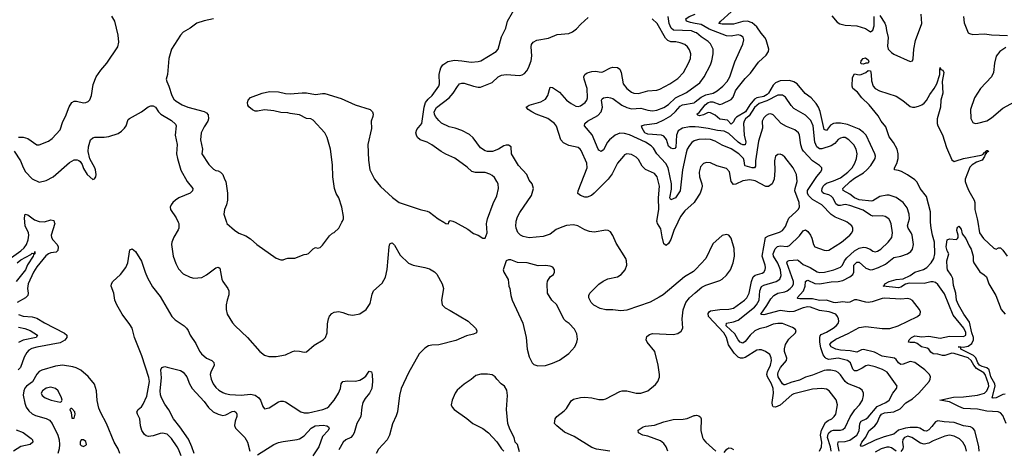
# Model space of a CAD drawing. Header units: inches. Extents: x 1934316 to 2140091, y 524953 to 667329.
# Tile 251 of 256: x 2034181 to 2042661, y 628048 to 631743. Entities that reach past the tile are written whole.
import ezdxf

# ---------------------------------------------------------------- set-up
doc = ezdxf.new("R2010")
doc.units = ezdxf.units.IN
doc.header["$MEASUREMENT"] = 0
for name, color, linetype in [('C0632', 7, 'Continuous'), ('C0633', 7, 'Continuous'), ('C0642', 7, 'Continuous'), ('C0643', 7, 'Continuous')]:
    doc.layers.add(name, color=color, linetype=linetype)

msp = doc.modelspace()

# ---------------------------------------------------------------- linework, layer by layer
at = {"layer": 'C0632', "color": 5}
for points, elevation in [([(2034090, 629682.3), (2034190, 629753.3), (2034219.8, 629780.2), (2034238.5, 629810), (2034254.2, 629850), (2034260.8, 629890), (2034256.9, 629910), (2034229.1, 629970.9), (2034225.9, 630000)], 280), ([(2034479.4, 630000), (2034482.9, 629990), (2034452.5, 629890), (2034455.9, 629870), (2034467.4, 629850), (2034503.2, 629810), (2034511.6, 629790), (2034510, 629758), (2034495.7, 629744.3), (2034450, 629738.5), (2034428.6, 629730), (2034407.7, 629712.3), (2034330, 629617.3), (2034300.9, 629570), (2034253, 629470), (2034247.1, 629430), (2034254.2, 629390), (2034250.2, 629370), (2034230.6, 629349.4), (2034158.3, 629310)], 280), ([(2035546.6, 630000), (2035551.5, 629988.5), (2035551.6, 629950), (2035546.1, 629933.9), (2035507.4, 629872.6), (2035491.8, 629830), (2035489.5, 629810.5), (2035504.4, 629710), (2035524.8, 629644.8), (2035550, 629600.3), (2035590, 629557), (2035648.2, 629528.2), (2035680.5, 629520.5), (2035750, 629525.2), (2035790, 629547.6), (2035870, 629609.1), (2035890, 629613.8), (2035904.6, 629604.6), (2035921.6, 629510), (2035930.1, 629490), (2035973.5, 629430), (2035983, 629410), (2035983, 629377), (2035966.9, 629330), (2035959.2, 629290), (2035959.1, 629250), (2035969.3, 629209.3), (2036015.3, 629135.3), (2036036, 629110), (2036143.9, 629010), (2036250.1, 628890.1), (2036290, 628856.9), (2036326.8, 628846.8), (2036390, 628845.7), (2036470, 628860.1), (2036530, 628888.5), (2036550, 628893.4), (2036592.4, 628892.4), (2036630, 628882.4), (2036650, 628886.3), (2036717.5, 628942.5), (2036793.6, 628990), (2036815.4, 629010), (2036828.7, 629050), (2036833, 629127), (2036841.2, 629170), (2036850, 629193.7), (2036870, 629215.5), (2036890, 629227.5), (2036930, 629232.6), (2036965.1, 629225.1), (2037010, 629206.7), (2037050, 629200.2), (2037110, 629212.7), (2037164.2, 629250), (2037198.7, 629301.3), (2037217, 629383), (2037229.7, 629410), (2037302.5, 629477.5), (2037330.7, 629529.3), (2037346.3, 629593.7), (2037364, 629790), (2037370, 629813.4), (2037380.5, 629819.5), (2037390, 629823.8), (2037410, 629802.4), (2037458.2, 629718.2), (2037530, 629648.2), (2037570, 629631.9), (2037670, 629612.6), (2037710, 629599.3), (2037754.6, 629574.6), (2037773.4, 629553.4), (2037818.9, 629470), (2037830.2, 629430), (2037813.4, 629330), (2037818.4, 629290), (2037844.7, 629264.7), (2037890, 629242.6), (2038042.4, 629150), (2038106, 629090), (2038119.3, 629070), (2038116.3, 629050), (2038090, 629037.7), (2038030, 629023.4), (2037936.7, 628983.2), (2037790, 628946.4), (2037730, 628943.5), (2037702.8, 628937.3), (2037670, 628917), (2037623.1, 628870), (2037530, 628706.6), (2037467.7, 628570), (2037451.1, 628510), (2037436.3, 628370), (2037424.8, 628335.2), (2037392.6, 628267.4), (2037367.5, 628170), (2037346, 628130), (2037271.6, 628048.4), (2037251.3, 628010)], 320), ([(2035961.3, 630000), (2035964.7, 629990), (2036030, 629931), (2036070, 629906.8), (2036130, 629882.8), (2036170, 629858.8), (2036224.7, 629810), (2036390, 629691.3), (2036430, 629678), (2036450, 629678), (2036470, 629684.7), (2036491.6, 629691.6), (2036550, 629691.3), (2036630, 629722), (2036654, 629726), (2036670, 629732), (2036710, 629772), (2036730, 629782), (2036750, 629778), (2036770, 629784.7), (2036790, 629804.7), (2036850, 629884.7), (2036874.6, 629905.4), (2036890, 629912), (2036928.7, 629950), (2036956.4, 630000)], 340), ([(2037834.8, 630000), (2037850, 629991), (2037873.6, 629986.4), (2037878.4, 630000)], 340), ([(2037930.9, 630000), (2038041.4, 629941.4), (2038090, 629904), (2038130.8, 629890.8), (2038170, 629864.7), (2038190, 629864.7), (2038208.7, 629910), (2038201.2, 629990), (2038203.2, 630000)], 340), ([(2040000, 629592.2), (2039983.1, 629576.9), (2039907, 629530), (2039722.8, 629377.2), (2039690, 629355), (2039610, 629314.4), (2039410, 629244.3), (2039359.4, 629239.4), (2039290, 629246.8), (2039230, 629246.8), (2039179.6, 629259.5), (2039127.5, 629287.5), (2039103.5, 629310), (2039083.9, 629350), (2039082, 629370), (2039090.8, 629390), (2039170, 629468.3), (2039205.3, 629494.7), (2039246.9, 629513.1), (2039328.5, 629531.5), (2039361.1, 629550), (2039395.6, 629590), (2039409.8, 629630), (2039408.7, 629668.7), (2039400.4, 629690), (2039319.4, 629819.4), (2039290, 629887.6), (2039270, 629917), (2039250, 629929.6), (2039230, 629931.6), (2039130, 629916.4), (2039090, 629919.8), (2039050, 629934.8), (2038989.6, 629970), (2038950, 629978.7), (2038890, 629971.1), (2038850, 629959.5), (2038803, 629937), (2038750, 629899.4), (2038690, 629877.4), (2038570, 629866.4), (2038517.6, 629877.6), (2038494.5, 629890), (2038472.9, 629912.9), (2038457.6, 629950), (2038453.6, 629973.6), (2038456.5, 630000)], 320), ([(2039848.8, 630000), (2039816.2, 629930), (2039790, 629853.3), (2039770, 629818.7), (2039750, 629800.7), (2039730, 629815.1), (2039713.8, 629873.8), (2039703.6, 629943.6), (2039674.2, 629990), (2039671.2, 630000)], 280), ([(2034159, 629650), (2034190, 629676.2), (2034277.5, 629722.6), (2034290, 629734.2), (2034309.3, 629730.7), (2034310.2, 629750.2), (2034310.2, 629730), (2034299.3, 629720.7), (2034297.5, 629710), (2034247, 629633), (2034230.1, 629590), (2034149.6, 629490)], 260), ([(2035572.4, 627990), (2035550, 628049.7), (2035537.7, 628070), (2035490, 628141.1), (2035450, 628176.8), (2035410, 628186.6), (2035390, 628183.8), (2035330, 628162), (2035290, 628158), (2035270, 628164.1), (2035255.4, 628175.4), (2035232.2, 628210), (2035222.4, 628250), (2035215.5, 628310), (2035195.3, 628350), (2035191, 628370), (2035200.5, 628390), (2035230, 628413.8), (2035245.3, 628434.7), (2035275.9, 628504.1), (2035297.8, 628630), (2035294.7, 628665.3), (2035232.3, 628852.3), (2035170.4, 629010), (2035148.6, 629088.6), (2035130, 629122.2), (2035065, 629210), (2035017.5, 629290), (2035001.5, 629330), (2034991, 629390), (2034969.7, 629450), (2034972.4, 629470), (2034982.6, 629490), (2035049.9, 629550.1), (2035095.6, 629610), (2035111.3, 629650), (2035130, 629762), (2035150, 629771.3), (2035178, 629750), (2035230, 629666), (2035260.8, 629570), (2035282.5, 629522.5), (2035325.9, 629445.9), (2035390, 629361.5), (2035490.4, 629190.4), (2035520.8, 629160.8), (2035597.4, 629110), (2035618.9, 629090), (2035632.8, 629070), (2035650.3, 629030), (2035697.2, 628957.2), (2035730.9, 628890.9), (2035748, 628868), (2035790, 628831.9), (2035835.5, 628810), (2035854.6, 628794.6), (2035856.5, 628770), (2035826.9, 628710), (2035822, 628690), (2035830.2, 628650.2), (2035847.9, 628610), (2035870, 628580.3), (2035896.7, 628556.7), (2035930, 628535.8), (2035950, 628527.1), (2035990, 628520.2), (2036090, 628514.3), (2036170, 628522.2), (2036210, 628512.1), (2036241.7, 628490), (2036256.5, 628470), (2036275.8, 628415.8), (2036290, 628394.8), (2036330, 628403.8), (2036410, 628456.4), (2036430, 628462.4), (2036450, 628461.6), (2036470, 628454.9), (2036601.6, 628370), (2036630, 628360.9), (2036670, 628361), (2036791.6, 628390), (2036830, 628404.8), (2036844, 628416), (2036889, 628470), (2036926.3, 628530), (2036943.5, 628570), (2036950, 628610.8), (2036963.7, 628630), (2037004, 628636), (2037070, 628634.8), (2037110, 628643.2), (2037140.6, 628659.4), (2037162.4, 628677.6), (2037190, 628718.8), (2037210, 628714.8), (2037215.8, 628690), (2037218.8, 628630), (2037212.8, 628570), (2037194.8, 628530), (2037155.3, 628484.7), (2037137.7, 628450), (2037127.1, 628410), (2037119.6, 628330), (2037085.1, 628270), (2037063.1, 628190), (2037051.3, 628168.7), (2037032.5, 628150), (2036991.1, 628128.9), (2036966.4, 628110), (2036930, 628042.4)], 280), ([(2039264, 628030), (2039150, 628049.7), (2039110, 628063.9), (2038956.2, 628156.2), (2038874.8, 628194.8), (2038806, 628250), (2038788.3, 628270), (2038793.6, 628310), (2038807.3, 628330), (2038870, 628376.9), (2038890, 628397.7), (2038930, 628465.3), (2038950, 628479.7), (2039010, 628493), (2039050, 628495.9), (2039109.3, 628489.3), (2039170, 628475.2), (2039210, 628476.5), (2039230, 628482.7), (2039350, 628545.2), (2039370, 628551), (2039409.4, 628549.4), (2039492, 628530), (2039530, 628530.3), (2039590, 628551.6), (2039656.6, 628603.4), (2039678.3, 628630), (2039690.8, 628669.2), (2039692, 628690), (2039680.3, 628770), (2039650.7, 628890), (2039586.3, 628970), (2039576.2, 628990), (2039583, 629017), (2039604.2, 629035.8), (2039630, 629042.4), (2039810, 629033.7), (2039850, 629044.4), (2039877.7, 629062.3), (2039891.5, 629090), (2039887.1, 629170), (2039894.1, 629245.9), (2039919.3, 629310), (2039950, 629351.5), (2040000, 629394.1)], 320), ([(2034170, 629206.2), (2034210, 629193.6), (2034290, 629188.1), (2034330, 629176.6), (2034395.1, 629135.1), (2034566.5, 629046.5), (2034587.8, 629030), (2034587.5, 629010), (2034570, 628987.3), (2034530, 628964.5), (2034330, 628926.3), (2034286.4, 628913.6), (2034260.5, 628899.5), (2034241.3, 628878.7), (2034220, 628840), (2034189.3, 628750), (2034169.1, 628730)], 280), ([(2034170, 629099.4), (2034225.5, 629085.5), (2034270, 629068.7), (2034333.4, 629030), (2034322, 629010), (2034210, 628985), (2034170, 628966)], 260), ([(2035044.6, 628010), (2035029, 628050), (2034995.2, 628110), (2034929, 628270), (2034880.3, 628360.3), (2034862.4, 628402.4), (2034848.1, 628468.1), (2034842.4, 628550), (2034826.3, 628606.3), (2034770, 628672.4), (2034707.7, 628727.7), (2034667.9, 628747.9), (2034637.5, 628757.5), (2034550, 628769.9), (2034490, 628762.5), (2034372.6, 628727.4), (2034350, 628715.7), (2034330, 628693.2), (2034292.1, 628627.9), (2034239.5, 628590), (2034226.2, 628573.7), (2034215.9, 628550), (2034211.7, 628511.7), (2034224.3, 628444.3), (2034238.2, 628410), (2034258.9, 628378.9), (2034290, 628351.7), (2034317.4, 628337.4), (2034410, 628313.3), (2034436.8, 628296.8), (2034460.1, 628270), (2034509.6, 628170), (2034520.1, 628130), (2034523.3, 628090), (2034520.4, 628050), (2034508.6, 628011.4)], 320), ([(2035685.3, 628010), (2035665.2, 628070), (2035635.3, 628135.3), (2035561.1, 628241.1), (2035505, 628310), (2035465.9, 628385.9), (2035430, 628437), (2035402.2, 628490), (2035394.5, 628514.5), (2035391.8, 628550), (2035403.5, 628663.5), (2035397.2, 628730), (2035404, 628750), (2035430, 628758.8), (2035450, 628754.8), (2035565.8, 628725.8), (2035590, 628711), (2035620.4, 628670), (2035643.6, 628610), (2035667.6, 628570), (2035770, 628459.6), (2035806.5, 628406.5), (2035848.7, 628368.7), (2035890, 628348.2), (2035930, 628338.3), (2035957, 628343), (2036010, 628372.3), (2036030, 628374), (2036044.2, 628364.2), (2036051.3, 628350), (2036050.2, 628330), (2036037.6, 628290), (2036032.5, 628252.5), (2036039.6, 628230), (2036121.3, 628150), (2036141.9, 628110), (2036162.8, 628030)], 260), ([(2038485.2, 628025.2), (2038468.9, 628088.9), (2038448.7, 628110), (2038439, 628150), (2038402, 628222), (2038385.2, 628270), (2038373.2, 628390), (2038382, 628510), (2038376.4, 628556.4), (2038358, 628590), (2038329.3, 628609.3), (2038289.3, 628649.3), (2038275.3, 628670), (2038250, 628688.7), (2038210, 628694), (2038153.6, 628693.6), (2038110, 628682), (2038070, 628648), (2038010, 628608.7), (2037950, 628555.3), (2037931.3, 628530), (2037906, 628470), (2037898, 628430), (2037904.7, 628410), (2037922, 628390), (2038033.7, 628313.7), (2038084.7, 628270), (2038170, 628226), (2038218, 628190), (2038290, 628112), (2038331.3, 628050), (2038352, 628030)], 340), ([(2039764.6, 628030), (2039749.9, 628070), (2039730, 628096.5), (2039699.3, 628119.3), (2039590, 628159.1), (2039548, 628170), (2039511.1, 628190), (2039507, 628213), (2039550, 628240.2), (2039572.4, 628247.6), (2039650, 628256.4), (2039730, 628284.6), (2039810, 628303.8), (2039894.1, 628305.9), (2039930, 628312.7), (2039990, 628337.6), (2040000, 628338.9)], 280), ([(2034150, 628215.5), (2034210, 628192.9), (2034280.9, 628140.9), (2034290.1, 628130), (2034293.6, 628110), (2034272, 628088), (2034190, 628072), (2034129, 628031)], 280), ([(2036230, 627999.5), (2036370, 628088.8), (2036410, 628105.7), (2036450, 628114.9), (2036570, 628130.3), (2036590, 628136.9), (2036630, 628164.2), (2036691.3, 628230), (2036727, 628250), (2036795, 628255), (2036826, 628250), (2036839.9, 628239.9), (2036848, 628230), (2036837.6, 628210), (2036790, 628157.6), (2036756.8, 628070), (2036707, 627990)], 260)]:
    msp.add_lwpolyline(points, dxfattribs=dict(at, elevation=elevation))
at = {"layer": 'C0632', "color": 5, "elevation": 340}
for points in [[(2038390, 629678), (2038371.3, 629668.7), (2038346, 629590), (2038351.3, 629570), (2038387.1, 629507.1), (2038394.8, 629450), (2038402.8, 629430), (2038411, 629370), (2038422.8, 629330), (2038513.2, 629133.2), (2038542, 629010), (2038550.7, 628910), (2038570, 628842), (2038596, 628790), (2038610, 628776), (2038645.2, 628765.2), (2038710, 628768.2), (2038770, 628788.2), (2038830, 628815.5), (2038910, 628870.8), (2038961.2, 628930), (2038979, 628970), (2038984.7, 628995.3), (2038980.2, 629040.2), (2038960.1, 629080.1), (2038914, 629130), (2038887.2, 629147.2), (2038867.2, 629167.2), (2038806, 629290), (2038764.5, 629330), (2038726.6, 629390), (2038723.7, 629470), (2038727, 629493), (2038750, 629531.3), (2038778, 629550), (2038788, 629570), (2038788, 629590), (2038774, 629614), (2038750, 629622), (2038709.3, 629629.3), (2038646.3, 629626.3), (2038551.3, 629651.3), (2038470, 629655.1), (2038410, 629677.2)], [(2034450, 628580.7), (2034410, 628573.6), (2034377.3, 628550), (2034364.9, 628530), (2034374.8, 628510), (2034401, 628490), (2034452, 628470), (2034530, 628454), (2034542, 628458), (2034546, 628470), (2034542, 628490), (2034513.2, 628550), (2034488.7, 628570)], [(2034630, 628398), (2034622, 628398), (2034614, 628390), (2034624.7, 628364.7), (2034630, 628314), (2034650, 628314), (2034659, 628350), (2034655.3, 628370)], [(2034730, 628128), (2034710, 628128), (2034701, 628110), (2034702.8, 628090), (2034710, 628081), (2034730, 628071.3), (2034750, 628082), (2034755.3, 628090), (2034750, 628115.3)]]:
    msp.add_lwpolyline(points, close=True, dxfattribs=at)
at = {"layer": 'C0633', "color": 5}
for points, elevation in [([(2038203.2, 630000), (2038209, 630030), (2038258, 630162), (2038291.2, 630228.8), (2038305.1, 630290), (2038300.9, 630330), (2038292, 630350), (2038270, 630385.2), (2038250, 630402.7), (2038230, 630414.5), (2038190, 630427.3), (2038107.7, 630427.7), (2038076.2, 630436.2), (2038034.3, 630474.3), (2037930, 630551.2), (2037850, 630585.6), (2037810, 630608), (2037730, 630667.4), (2037691.8, 630690), (2037629.9, 630709.9), (2037608.5, 630730), (2037598, 630750), (2037594.2, 630770), (2037602.4, 630797.6), (2037644.5, 630850), (2037664.1, 630990), (2037677.1, 631030), (2037700.2, 631059.8), (2037733.6, 631090), (2037790, 631170.4), (2037796.8, 631190), (2037795.3, 631270), (2037801.5, 631310), (2037807.1, 631330), (2037825.8, 631354.2), (2037870, 631382.7), (2037925.7, 631394.3), (2037989.8, 631390.2), (2038070, 631377.6), (2038130, 631382.3), (2038152.3, 631390), (2038285.2, 631470), (2038300.9, 631490), (2038330, 631596), (2038369.5, 631670), (2038382.7, 631730), (2038470, 631878)], 340), ([(2040000, 631710.4), (2039957.7, 631717.7), (2039923.5, 631730), (2039918.5, 631750), (2039946.9, 631770), (2040000, 631789.1)], 240), ([(2034170, 630731.8), (2034210, 630731.7), (2034250, 630719.5), (2034330, 630666.8), (2034350, 630666.8), (2034430, 630698.8), (2034460.1, 630719.9), (2034530, 630794.8), (2034553.9, 630866.1), (2034577, 630910), (2034607.2, 630992.8), (2034629.7, 631030.3), (2034650, 631041.6), (2034670, 631042.4), (2034730, 631028.5), (2034750, 631030.4), (2034770, 631039.1), (2034786, 631054), (2034800.7, 631090), (2034814.9, 631185.1), (2034841, 631250), (2034880.3, 631310), (2034932.2, 631367.8), (2035026.2, 631510), (2035036.3, 631550), (2035029.8, 631610.2), (2035000.4, 631730), (2034974.5, 631774.5)], 340), ([(2035850, 631749.8), (2035770, 631732.9), (2035706.8, 631713.2), (2035650, 631671.3), (2035590, 631636.2), (2035566.4, 631610), (2035488.2, 631490), (2035481.6, 631470), (2035466.4, 631410), (2035454.4, 631270), (2035443.7, 631230), (2035447.2, 631210), (2035466, 631170), (2035491.8, 631090), (2035510, 631060.4), (2035530, 631041.1), (2035580.5, 631010), (2035630, 630989.1), (2035770, 630954.4), (2035790, 630942), (2035803.4, 630923.4), (2035808.2, 630890), (2035803, 630870), (2035770, 630821.2), (2035743.8, 630770), (2035739.3, 630710), (2035754.8, 630630), (2035750.8, 630590), (2035810, 630498), (2035850, 630458), (2035870, 630444.7), (2035890, 630442), (2035910, 630432), (2035930, 630412), (2035944.7, 630370), (2035958, 630350), (2035971, 630250), (2035971.3, 630190), (2035962, 630150), (2035944.7, 630110), (2035938, 630070), (2035961.3, 630000)], 340), ([(2038456.5, 630000), (2038457.5, 630010), (2038470, 630046.7), (2038490, 630084.6), (2038589.7, 630230), (2038607.8, 630290), (2038595.6, 630330), (2038570, 630363.7), (2038549.9, 630409.9), (2038476.4, 630490), (2038416.9, 630590), (2038413.2, 630650), (2038390, 630663.7), (2038370, 630664.5), (2038350, 630658.4), (2038303.8, 630630), (2038253, 630610), (2038210, 630608.4), (2038190, 630615.1), (2038150, 630640.4), (2038086.3, 630726.3), (2038055.4, 630755.4), (2037989.1, 630789.1), (2037932.3, 630810), (2037881.1, 630821.1), (2037813.5, 630853.5), (2037790, 630874.8), (2037762.6, 630910), (2037753, 630930), (2037749.9, 630950), (2037770, 630988.1), (2037880.6, 631070), (2037915.6, 631110), (2037950.5, 631169.5), (2037970, 631191.4), (2037990, 631197.6), (2038010, 631196.9), (2038090.7, 631170), (2038130, 631161.4), (2038150, 631162.7), (2038250, 631203.5), (2038301.5, 631250), (2038330, 631265.3), (2038370, 631270.8), (2038490, 631263.5), (2038510, 631267.5), (2038530, 631279.6), (2038550, 631303.1), (2038564.4, 631330), (2038585, 631390), (2038592.6, 631432.6), (2038586.8, 631510), (2038589.8, 631530), (2038604, 631550), (2038634.3, 631565.7), (2038734.7, 631585.3), (2038810, 631616.5), (2038910, 631625.3), (2038941.3, 631638.7), (2038976.1, 631663.9), (2039014.3, 631705.7), (2039077.8, 631762.2)], 320), ([(2039671.2, 630000), (2039668.3, 630010), (2039684.9, 630110), (2039684.4, 630210), (2039692.1, 630310), (2039671, 630391), (2039650, 630420.4), (2039570, 630452.8), (2039543, 630483), (2039510, 630540.7), (2039490, 630560.5), (2039450, 630583.1), (2039410, 630588.3), (2039390, 630579.7), (2039380.3, 630570), (2039330.9, 630509.1), (2039283.1, 630416.9), (2039248.6, 630370), (2039128.7, 630250), (2039105, 630230), (2039070, 630215.5), (2039050, 630215.9), (2039012.6, 630230), (2038989.2, 630249.2), (2038989.9, 630270), (2039069.9, 630470), (2039065.2, 630510), (2039016.9, 630616.9), (2039009.1, 630629.1), (2038990, 630643.9), (2038910, 630660.8), (2038863.8, 630683.8), (2038842, 630710), (2038805.8, 630825.8), (2038787.9, 630850), (2038730, 630891.6), (2038630, 630929.5), (2038590.9, 630950), (2038560.4, 630970), (2038543.6, 630990), (2038570, 631008.9), (2038670, 631036.9), (2038710, 631058.5), (2038730.7, 631090), (2038750, 631162), (2038770, 631160.3), (2038830, 631120.7), (2038890, 631050.2), (2038930, 631021.2), (2038970, 631000.2), (2038990, 630997.1), (2039010, 631001.5), (2039052.1, 631030), (2039066, 631050), (2039071.8, 631070), (2039069.9, 631150), (2039043.1, 631230), (2039040.7, 631250), (2039049.2, 631270.8), (2039070, 631285.6), (2039110, 631298.6), (2039139.5, 631299.5), (2039190, 631292.6), (2039204.5, 631295.5), (2039270, 631328.7), (2039290, 631333.4), (2039330, 631332.7), (2039350, 631316.3), (2039360.2, 631290), (2039378.6, 631190), (2039408.9, 631150), (2039450, 631119.2), (2039471.6, 631111.6), (2039510, 631108.7), (2039590.1, 631130.2), (2039670, 631136), (2039695.5, 631144.5), (2039782, 631190), (2039850, 631236.9), (2039899.3, 631290), (2039942.4, 631370), (2039958.2, 631410), (2039960.9, 631450), (2039950, 631484.5), (2039933.5, 631510), (2039909.1, 631529.1), (2039870, 631544.6), (2039831.6, 631551.6), (2039790, 631551.5), (2039762.7, 631562.7), (2039744.4, 631584.4), (2039670.3, 631710.3), (2039629.9, 631750)], 280), ([(2040000, 631633.7), (2039966.5, 631646.5), (2039812.2, 631652.2), (2039790.8, 631670.7), (2039773.9, 631710), (2039765.2, 631770)], 260), ([(2036956.4, 630000), (2036962, 630010), (2036968.7, 630030), (2036968.9, 630051.1), (2036956, 630130), (2036929.3, 630210), (2036907.9, 630247.9), (2036893.6, 630290), (2036879.6, 630390), (2036875.3, 630495.3), (2036858, 630630), (2036829.7, 630729.7), (2036810, 630769.2), (2036710, 630879), (2036690, 630889.2), (2036650, 630894), (2036590, 630924), (2036510, 630935.3), (2036490, 630942), (2036430, 630944), (2036370, 630959.3), (2036290, 630968.7), (2036230, 630956), (2036210, 630957.2), (2036186.3, 630966.3), (2036154.2, 630994.2), (2036147.3, 631007.3), (2036143.6, 631030), (2036149.7, 631050.3), (2036170, 631072.7), (2036270, 631112.2), (2036334, 631126), (2036410, 631123.7), (2036470, 631108.2), (2036510, 631103.8), (2036613.5, 631113.5), (2036650, 631113.1), (2036730, 631098.9), (2036790, 631108.8), (2036810, 631107), (2036950, 631066), (2037070.2, 631010.2), (2037200.7, 630970), (2037219.3, 630950), (2037226, 630930), (2037223, 630910), (2037207.3, 630870), (2037210, 630806), (2037178.8, 630670), (2037184.5, 630535.5), (2037198, 630450), (2037238, 630370), (2037290, 630307.3), (2037393.2, 630213.2), (2037450, 630171), (2037630, 630111), (2037690, 630096), (2037710, 630086.8), (2037784, 630030), (2037834.8, 630000)], 340), ([(2040000, 630702.7), (2039990, 630699.8), (2039970, 630685.3), (2039950, 630661), (2039931.2, 630628.8), (2039921.4, 630598.6), (2039890.1, 630450), (2039870.1, 630269.9), (2039830, 630211.6), (2039790, 630192.3), (2039780.5, 630210), (2039794.5, 630285.5), (2039795.9, 630330), (2039767.7, 630470), (2039746.5, 630506.5), (2039668.3, 630590), (2039638.6, 630638.6), (2039619.2, 630659.2), (2039569.8, 630690), (2039432, 630752), (2039390, 630763.8), (2039350, 630765.6), (2039309.6, 630750.4), (2039262, 630710), (2039245.2, 630690), (2039210, 630623.6), (2039190, 630608), (2039170, 630620.7), (2039163.5, 630630), (2039111.7, 630751.7), (2039045.1, 630830), (2039049.4, 630850), (2039071.6, 630870), (2039160.4, 630919.6), (2039189.8, 630950), (2039199.9, 630990), (2039192.8, 631050), (2039197.7, 631062.3), (2039210, 631072), (2039244.4, 631075.6), (2039270, 631072.1), (2039290, 631063.8), (2039367.3, 631007.3), (2039410, 630987.7), (2039450, 630977.5), (2039530, 630980.5), (2039590, 630963.9), (2039630, 630958.9), (2039670, 630963.5), (2039730, 630986.3), (2039770, 631014.2), (2039829.6, 631070.4), (2039924.6, 631115.4), (2040000, 631171)], 260), ([(2040000, 630820.2), (2039950, 630821.6), (2039889.1, 630810.9), (2039853.4, 630786.6), (2039838.5, 630750), (2039832.4, 630647.6), (2039824.8, 630635.2), (2039810, 630632.1), (2039790, 630636.5), (2039770, 630654), (2039751.1, 630711.1), (2039730, 630741.8), (2039709.9, 630749.9), (2039590, 630757.8), (2039566.4, 630770), (2039543.1, 630810), (2039538, 630830), (2039562.5, 630837.5), (2039668.1, 630851.9), (2039730, 630880.1), (2039790, 630915.9), (2039830, 630953), (2039870, 630998.9), (2039889.1, 631010.9), (2039990, 631027.4), (2040000, 631035.6)], 240), ([(2034133, 630613), (2034188, 630530), (2034210.7, 630470.7), (2034230, 630435.2), (2034290, 630375), (2034350, 630344.4), (2034410, 630359.2), (2034468.3, 630390), (2034610, 630515.3), (2034650, 630537.6), (2034676.7, 630536.7), (2034690, 630532.7), (2034702.3, 630522.3), (2034718.3, 630498.3), (2034730, 630462.8), (2034763, 630410), (2034810, 630368), (2034826.6, 630373.4), (2034835.6, 630390), (2034838.7, 630410), (2034834, 630450), (2034827.6, 630470), (2034786, 630546), (2034769.8, 630609.8), (2034772.5, 630650), (2034790.8, 630709.2), (2034810, 630727), (2034827.4, 630732.6), (2034910, 630731.6), (2034950, 630736.9), (2035030, 630764.3), (2035056.7, 630783.3), (2035082.7, 630810), (2035096.9, 630830), (2035116.2, 630883.8), (2035125.8, 630894.2), (2035230, 630950.7), (2035286.7, 630993.3), (2035310, 631002.4), (2035330, 631002.4), (2035350, 630990.4), (2035376.8, 630950), (2035396.9, 630930), (2035490, 630875.2), (2035523.9, 630843.9), (2035530.2, 630830), (2035521.4, 630750), (2035536.4, 630670), (2035532.5, 630590), (2035539.4, 630550), (2035570, 630449), (2035624.4, 630350), (2035672.8, 630290), (2035670.2, 630270), (2035649.1, 630250.9), (2035552.7, 630210), (2035522.4, 630190), (2035499.5, 630170), (2035484.9, 630150), (2035478.4, 630130), (2035481.3, 630110), (2035530, 630039.3), (2035546.6, 630000)], 320), ([(2040000, 630185.2), (2039990.2, 630170), (2039910, 630099.1), (2039872, 630050), (2039848.8, 630000)], 280), ([(2034225.9, 630000), (2034221.6, 630038.4), (2034229.2, 630070.8), (2034250, 630065), (2034310, 630021.5), (2034348.1, 630008.1), (2034394.6, 630005.4), (2034450, 630022.2), (2034474.4, 630014.4), (2034479.4, 630000)], 280), ([(2037878.4, 630000), (2037882, 630010), (2037890, 630016), (2037912, 630010), (2037930.9, 630000)], 340)]:
    msp.add_lwpolyline(points, dxfattribs=dict(at, elevation=elevation))
at = {"layer": 'C0642', "color": 5}
for points, elevation in [([(2041070.5, 628030), (2041085.7, 628070), (2041088.7, 628110), (2041078.6, 628170), (2041086.8, 628213.2), (2041122.2, 628277.8), (2041144.9, 628295.1), (2041176.4, 628310), (2041197.1, 628330), (2041209, 628350), (2041225, 628430), (2041214.1, 628474.1), (2041152.4, 628550), (2041130, 628564), (2041090, 628569.8), (2041010, 628563.7), (2040850, 628525.4), (2040830, 628515.2), (2040732.1, 628427.9), (2040690.8, 628410.8), (2040671.9, 628411.9), (2040665.5, 628425.5), (2040663.4, 628450), (2040672.5, 628530), (2040670.2, 628570.2), (2040657.4, 628610), (2040620.4, 628670), (2040616.9, 628690), (2040622.2, 628717.8), (2040646.3, 628770), (2040656.2, 628810), (2040654.7, 628834.7), (2040641.8, 628861.8), (2040605.2, 628890), (2040570, 628903), (2040550, 628904.4), (2040530, 628899.2), (2040430, 628837.3), (2040410, 628830.5), (2040390, 628829.9), (2040370, 628839.2), (2040334.5, 628874.5), (2040285.1, 628945.1), (2040267.8, 629010), (2040246.7, 629050), (2040113.2, 629190), (2040110, 629214.4), (2040119, 629230), (2040130, 629237.7), (2040210, 629249.6), (2040288.2, 629251.8), (2040330, 629262.4), (2040424.6, 629330), (2040444.5, 629350), (2040464.6, 629390), (2040484.7, 629490), (2040497.6, 629530), (2040515.4, 629544.6), (2040577, 629563), (2040589.3, 629570.7), (2040601.5, 629590), (2040604.2, 629610), (2040600.6, 629630), (2040577.2, 629710), (2040603.7, 629870), (2040630, 629884.6), (2040726.2, 629913.8), (2040751.4, 629928.6), (2040776.1, 629963.9), (2040791.2, 630000)], 280), ([(2041169.9, 628030), (2041164.6, 628070), (2041138.2, 628150), (2041143.1, 628176.9), (2041150.2, 628189.8), (2041170, 628206.6), (2041190, 628211), (2041250, 628211.3), (2041270, 628218.7), (2041290, 628235.8), (2041332.8, 628327.2), (2041373.7, 628386.3), (2041415.3, 628430), (2041439.8, 628470), (2041449.7, 628510), (2041448.2, 628530), (2041435.8, 628555.8), (2041414, 628574), (2041310, 628614.3), (2041289.9, 628629.9), (2041250, 628687.7), (2041230, 628708.1), (2041210, 628719.1), (2041167.6, 628727.6), (2041130, 628728.3), (2041110, 628724), (2041010, 628684.5), (2040950, 628667.2), (2040898.7, 628641.3), (2040830, 628624.6), (2040770, 628601), (2040763.1, 628603.1), (2040750, 628609.8), (2040714.5, 628670), (2040709.9, 628690), (2040713.6, 628710), (2040733.9, 628750), (2040784.2, 628810), (2040787.4, 628830), (2040768.3, 628890), (2040767.8, 628912.2), (2040777.7, 628950), (2040805.4, 628994.6), (2040863, 629050), (2040869.4, 629070), (2040861.2, 629081.2), (2040836, 629096), (2040750, 629128.6), (2040710, 629130.6), (2040670, 629124.1), (2040610, 629099.3), (2040550, 629083.6), (2040512.3, 629067.7), (2040471.8, 629030), (2040430, 628973.3), (2040410, 628960.8), (2040386, 628970), (2040370, 628988.7), (2040340.2, 629040.2), (2040265, 629110), (2040267.5, 629132.5), (2040330, 629143), (2040370, 629159), (2040510, 629271.3), (2040526.2, 629290), (2040549.3, 629330), (2040555.5, 629410), (2040571.4, 629448.6), (2040590, 629458.6), (2040697.4, 629490), (2040728.7, 629511.3), (2040738.2, 629541.8), (2040732.5, 629590), (2040710, 629649), (2040674.9, 629710), (2040670.4, 629730), (2040687.4, 629772.6), (2040707.2, 629792.8), (2040730, 629798.2), (2040790, 629792.9), (2040810, 629799.8), (2040897.2, 629882.8), (2040930, 629927), (2040950, 629934.9), (2040970, 629919.6), (2040992.4, 629890), (2041004.2, 629864.2), (2041018.8, 629810), (2041030.2, 629790.2), (2041110, 629760.7), (2041130, 629756.9), (2041150, 629759.7), (2041259.1, 629830), (2041329.7, 629890), (2041348, 629910), (2041358, 629930), (2041358, 629950), (2041348.5, 629968.5), (2041323.6, 629990), (2041307.4, 630000)], 260), ([(2041239.6, 628030), (2041226.4, 628090), (2041229.5, 628110.5), (2041290, 628115.7), (2041330, 628125.1), (2041389.9, 628170), (2041410, 628204.9), (2041415.9, 628270), (2041428.5, 628290), (2041471, 628309), (2041490, 628322.6), (2041565.5, 628414.5), (2041640.5, 628450), (2041668.5, 628470), (2041702.6, 628530), (2041732, 628570), (2041739.3, 628590), (2041653.3, 628710), (2041612.7, 628732.7), (2041550, 628756.3), (2041490, 628770.7), (2041470, 628765.8), (2041436.1, 628743.9), (2041390, 628723.2), (2041370, 628722.2), (2041356, 628736), (2041335.9, 628790), (2041311.1, 628810), (2041230, 628830.7), (2041150, 628819.9), (2041128, 628828), (2041117.5, 628837.4), (2041101.3, 628861.3), (2041079.8, 628919.8), (2041071.2, 628970), (2041071.4, 629010), (2041075.2, 629024.8), (2041084.6, 629035.4), (2041130, 629055.3), (2041188.7, 629090), (2041214.5, 629110), (2041231.1, 629130), (2041236, 629150), (2041233.5, 629170), (2041225.4, 629190), (2041209.6, 629210), (2041152.7, 629230), (2041070, 629241.5), (2040992.8, 629270), (2040970, 629272.4), (2040930, 629265.4), (2040850, 629233.1), (2040810, 629230.8), (2040730, 629240.8), (2040590, 629204.7), (2040570, 629205.7), (2040565.7, 629210), (2040616.7, 629283.3), (2040650, 629340.7), (2040675, 629370), (2040709.6, 629390), (2040770, 629401.9), (2040790, 629410.6), (2040817.9, 629430), (2040836.1, 629450), (2040845.4, 629470), (2040847.1, 629490), (2040789.4, 629650), (2040793.9, 629666.1), (2040807.5, 629672.5), (2040877.7, 629677.7), (2040890, 629672.7), (2040930, 629636.8), (2040990, 629612.5), (2041050, 629573.5), (2041070, 629568.2), (2041112.7, 629570), (2041192.8, 629590), (2041250, 629613.4), (2041267.5, 629632.5), (2041286.4, 629670), (2041305.7, 629694.3), (2041370, 629753.6), (2041410, 629776.8), (2041450, 629785.7), (2041470, 629784.3), (2041506.7, 629770), (2041530, 629751.7), (2041550, 629746.5), (2041570, 629751.3), (2041597.7, 629770), (2041661.1, 629830), (2041693.5, 629870), (2041698.8, 629910), (2041687, 629987), (2041682.5, 630000)], 240), ([(2042445.8, 628030), (2042441.4, 628070), (2042408.7, 628208.7), (2042390.9, 628230), (2042370, 628240.2), (2042310, 628249.3), (2042230, 628278.4), (2042142.7, 628282.7), (2042090, 628291.3), (2042070, 628283.5), (2042037.7, 628242.3), (2042010, 628216.1), (2041990, 628204.6), (2041970, 628204.9), (2041934.6, 628230), (2041913.9, 628233.9), (2041850, 628235), (2041810, 628229.4), (2041750, 628212.3), (2041710, 628177.8), (2041625.8, 628154.1), (2041550, 628125.4), (2041450, 628076.4), (2041430, 628071.6), (2041424.2, 628084.2), (2041434.7, 628110), (2041467.9, 628152.1), (2041493.9, 628206.1), (2041547.5, 628250), (2041566.3, 628273.7), (2041590.2, 628329.8), (2041603.4, 628350), (2041630, 628361.8), (2041710.9, 628370), (2041764.7, 628395.3), (2041814, 628446), (2041870, 628480.8), (2041926.4, 628530), (2042013.3, 628630), (2042023.9, 628650), (2042025.1, 628670), (2042016, 628690), (2041976.4, 628730), (2041890, 628794.5), (2041850, 628802), (2041790, 628779), (2041770, 628776.3), (2041750, 628789.8), (2041730, 628819.8), (2041715.3, 628830), (2041610, 628848.6), (2041542.7, 628882.7), (2041450, 628905.3), (2041430, 628901.9), (2041390, 628882.3), (2041335.2, 628895.2), (2041250, 628899.9), (2041211.1, 628910), (2041170, 628927.5), (2041159.9, 628950), (2041173.8, 628970), (2041210, 628993.8), (2041317.8, 629042.2), (2041410, 629096.1), (2041470, 629103.7), (2041610, 629085.1), (2041674.5, 629085.5), (2041746.9, 629110), (2041914.5, 629190), (2041935.6, 629210), (2041938.7, 629230), (2041931.3, 629250), (2041870, 629326.4), (2041850, 629339.8), (2041830, 629344.2), (2041770, 629338.5), (2041630, 629347.1), (2041610, 629345.4), (2041522.9, 629317.1), (2041490, 629311.5), (2041470, 629312.9), (2041390, 629334.2), (2041370, 629332.9), (2041330, 629313.7), (2041310, 629310.4), (2041270, 629317), (2041208.4, 629308.4), (2041189.1, 629309.1), (2041130, 629331.4), (2041070, 629326.8), (2041010, 629342), (2040900.7, 629340.7), (2040884.2, 629344.2), (2040878.7, 629350), (2040930.6, 629410), (2040945.7, 629450), (2040948.5, 629490), (2040960.6, 629499.4), (2040970, 629502.6), (2041030, 629474.1), (2041070, 629471), (2041170, 629488.6), (2041230, 629491), (2041270, 629500.6), (2041330.4, 629530), (2041357.6, 629550), (2041366.7, 629570), (2041365.1, 629630), (2041390, 629657), (2041410, 629657.7), (2041470, 629605.7), (2041510, 629592.5), (2041530, 629593.4), (2041578.8, 629610), (2041638.7, 629641.3), (2041710, 629698.4), (2041770, 629710.1), (2041827.8, 629730), (2041855.6, 629750), (2041871.8, 629770), (2041879.5, 629810), (2041866.4, 629890), (2041859.5, 629910), (2041832.5, 629950), (2041827.1, 629970), (2041836.5, 630000)], 220), ([(2042678.6, 628270), (2042650, 628338.9), (2042630, 628360.3), (2042609.2, 628369.2), (2042510, 628374.6), (2042430, 628393.4), (2042310, 628399.3), (2042270, 628414.6), (2042190, 628455.4), (2042107, 628470), (2042223.8, 628496.2), (2042310, 628497.9), (2042430, 628514.4), (2042490, 628531), (2042511.9, 628550), (2042527.9, 628590), (2042524.9, 628610), (2042495.7, 628690), (2042485.5, 628705.5), (2042422.5, 628742.5), (2042398.8, 628770), (2042377.3, 628810), (2042350, 628833.1), (2042230, 628872.8), (2042210, 628874.3), (2042150, 628855.4), (2042130, 628854.8), (2042090, 628865.2), (2042050, 628869.4), (2042030, 628882.9), (2042010, 628909.9), (2041997.8, 628917.8), (2041948.3, 628928.3), (2041910, 628957.8), (2041890, 628966.1), (2041850, 628964.9), (2041836.4, 628970), (2041842.5, 628990), (2041861.3, 629010), (2041890, 629023.9), (2041950, 629015.3), (2042010, 629021.5), (2042110, 629004.6), (2042190, 629019.9), (2042310, 629017.9), (2042330.3, 629029.7), (2042330, 629052.3), (2042313.3, 629090), (2042220.4, 629200.4), (2042146.1, 629386.1), (2042090, 629463.9), (2042070, 629481.1), (2042050, 629487.4), (2042030, 629487.5), (2041970, 629473.8), (2041843.1, 629476.9), (2041810, 629466.6), (2041770, 629442.6), (2041750, 629436.7), (2041618.4, 629450), (2041625.5, 629454.5), (2041631.7, 629470), (2041669.7, 629490), (2041730, 629507.4), (2041790, 629515), (2041850, 629543.7), (2041890, 629570.9), (2041966.3, 629593.7), (2041994.3, 629610), (2042032.6, 629650), (2042055.7, 629690), (2042061.9, 629730), (2042060.5, 629830), (2042042.9, 629890), (2042032.6, 629950), (2042026.4, 630000)], 180), ([(2042433.1, 630000), (2042448.1, 629910), (2042482, 629862), (2042570, 629776.9), (2042590, 629770.2), (2042610, 629779.5), (2042630, 629779.5), (2042650, 629760.4), (2042687.2, 629710)], 180), ([(2042670, 628521.5), (2042650, 628519.9), (2042590, 628490.6), (2042566, 628486), (2042557, 628490), (2042583.3, 628590), (2042580.3, 628610), (2042546.2, 628670), (2042529.6, 628730), (2042509.5, 628749.5), (2042470, 628759.7), (2042449, 628770), (2042434.3, 628790), (2042415.4, 628835.3), (2042395.5, 628855.5), (2042285.8, 628910), (2042286.3, 628926.3), (2042275.2, 628924.8), (2042264.5, 628930), (2042307.2, 628927.2), (2042350, 628934.1), (2042382.1, 628957.9), (2042396.6, 628990), (2042395.6, 629010), (2042381.8, 629050), (2042361.5, 629141.5), (2042311.5, 629210), (2042266.9, 629290), (2042250, 629329.6), (2042243.1, 629390), (2042222.5, 629457.5), (2042217.5, 629517.5), (2042205.1, 629545.1), (2042172.7, 629590), (2042169.4, 629610), (2042167.3, 629670), (2042184, 629730), (2042170, 629755.3), (2042161.6, 629790), (2042169.5, 629850), (2042190, 629858), (2042250, 629851), (2042258.9, 629861.1), (2042265.2, 629870), (2042265.2, 629890), (2042252.7, 629930), (2042254, 629950), (2042260.9, 629959.1), (2042270, 629966), (2042290, 629941), (2042299.5, 629899.5), (2042330, 629859.5), (2042358.3, 629798.3), (2042376.9, 629770), (2042392.9, 629710), (2042393.8, 629670), (2042399.1, 629650), (2042450, 629574), (2042489, 629549), (2042508.2, 629530), (2042527.9, 629470), (2042587.9, 629370), (2042634, 629250), (2042668.7, 629208.7)], 160), ([(2040000, 629394.1), (2040057.2, 629442.8), (2040090, 629460.2), (2040210, 629498.6), (2040231.1, 629510), (2040270, 629544.4), (2040303.1, 629590), (2040326.2, 629650), (2040337.7, 629710), (2040334.9, 629774.9), (2040310, 629864), (2040290, 629889.3), (2040270, 629896.2), (2040230, 629887.3), (2040150, 629814.5), (2040090, 629689.6), (2040004.1, 629595.9), (2040000, 629592.2)], 320), ([(2040000, 628338.9), (2040010, 628340.2), (2040030, 628336.5), (2040045, 628324.9), (2040051.9, 628310), (2040048.5, 628208.5), (2040060.8, 628150), (2040071, 628131), (2040090.3, 628110), (2040177.6, 628030)], 280), ([(2042335.6, 628030), (2042326.9, 628070), (2042303.5, 628110), (2042276.3, 628136.3), (2042230, 628160.2), (2042190, 628169.1), (2042150, 628161.3), (2042050, 628121.6), (2042010, 628099.3), (2041970, 628090.5), (2041940.9, 628100.9), (2041866.3, 628150), (2041830, 628159.5), (2041802.6, 628150), (2041787.5, 628132.5), (2041785.7, 628110), (2041791.7, 628068.3), (2041788, 628050), (2041770, 628029.1)], 240), ([(2040250, 628021.3), (2040271.8, 628048.2), (2040290, 628060.3), (2040310, 628057.3), (2040330, 628046)], 280), ([(2041730, 628031.4), (2041690, 628059.9), (2041670, 628066), (2041650, 628065.9), (2041599.6, 628050), (2041550, 628023.2)], 240)]:
    msp.add_lwpolyline(points, dxfattribs=dict(at, elevation=elevation))
at = {"layer": 'C0643', "color": 5}
for points, elevation in [([(2041836.5, 630000), (2041845.9, 630030), (2041842.1, 630070), (2041824.3, 630124.3), (2041790, 630170.7), (2041730, 630213.3), (2041670, 630233.8), (2041650, 630234.5), (2041590, 630221.1), (2041530, 630185.9), (2041516.9, 630183.1), (2041410, 630193.3), (2041372, 630210), (2041330, 630242.8), (2041273, 630273), (2041269.8, 630290), (2041334.2, 630350), (2041370, 630379.1), (2041450, 630425.9), (2041477.5, 630450), (2041511.9, 630490), (2041549.8, 630550), (2041550.9, 630570), (2041545.7, 630590), (2041471.1, 630750), (2041450, 630773.4), (2041410, 630800.7), (2041310, 630840.9), (2041250, 630853.5), (2041210, 630854.2), (2041190, 630848.7), (2041165.8, 630834.2), (2041130, 630791), (2041110, 630796.9), (2041074.2, 630954.2), (2041061.1, 630990), (2041042.3, 631022.3), (2040997.2, 631070), (2040946.6, 631106.6), (2040878, 631190), (2040849, 631209), (2040810, 631218.8), (2040730, 631218), (2040690, 631201.1), (2040670, 631180.9), (2040630, 631110.4), (2040619.7, 631100.3), (2040590, 631082.1), (2040530, 631071.6), (2040510, 631058.7), (2040468.4, 631011.6), (2040433.5, 630950), (2040355.7, 630904.3), (2040341.1, 630890), (2040330, 630865.4), (2040310, 630843.1), (2040277.4, 630877.4), (2040210, 630886.9), (2040170, 630921.3), (2040130, 630942.4), (2040110, 630944.8), (2040070, 630924.2), (2040035.9, 630915.9), (2040020.5, 630920.5), (2040012.3, 630930), (2040034.6, 630945.4), (2040083.7, 631010), (2040110, 631030.1), (2040130, 631035.6), (2040150, 631034.9), (2040210, 631014.7), (2040230, 631017.8), (2040310, 631057.6), (2040324.8, 631075.2), (2040347.5, 631130), (2040361.8, 631150), (2040430, 631236.2), (2040476.1, 631283.9), (2040543.2, 631376.8), (2040610, 631438.5), (2040631.1, 631470), (2040634.5, 631490), (2040609.9, 631570), (2040599.4, 631590), (2040566.8, 631626.8), (2040530, 631681.6), (2040490, 631715.6), (2040449.2, 631730.8), (2040410, 631726.7), (2040330, 631705.6), (2040230, 631703.8), (2040203.6, 631710), (2040218.8, 631730), (2040307.7, 631810)], 220), ([(2041175.8, 631775.8), (2041221.3, 631721.3), (2041246.1, 631706.1), (2041290, 631696.1), (2041390.8, 631690.8), (2041466.7, 631666.7), (2041510, 631639.8), (2041530, 631652.3), (2041541.1, 631690), (2041539.1, 631770)], 220), ([(2041590, 631780.2), (2041633.4, 631713.5), (2041641.6, 631690), (2041646.5, 631650), (2041662.1, 631590), (2041655.6, 631515.6), (2041661.1, 631490), (2041690, 631459.5), (2041710, 631447), (2041850, 631384.4), (2041869.6, 631390.4), (2041875.2, 631404.8), (2041880.9, 631490), (2041895.6, 631564.4), (2041950.5, 631710), (2041945.1, 631790)], 220), ([(2040000, 631035.6), (2040050, 631076.3), (2040090, 631096), (2040154.2, 631110), (2040188.9, 631130), (2040238.4, 631170), (2040275.2, 631210), (2040298.3, 631250), (2040340, 631380), (2040410, 631533.4), (2040418.5, 631570), (2040412.2, 631592.2), (2040390, 631608.3), (2040370, 631611.4), (2040310, 631600.6), (2040270, 631603.7), (2040120.1, 631660.1), (2040050, 631701.8), (2040000, 631710.4)], 240), ([(2042309.1, 631770), (2042316.7, 631716.7), (2042343.4, 631643.4), (2042350.3, 631630.3), (2042362.8, 631622.7), (2042390, 631616), (2042490, 631622.4), (2042550, 631612.6), (2042690, 631606.5)], 220), ([(2040000, 631171), (2040039.7, 631200.3), (2040077.2, 631250), (2040130, 631354.4), (2040143.7, 631390), (2040155, 631450), (2040153.3, 631490), (2040130, 631536.4), (2040110, 631555.8), (2040050, 631594.3), (2040009.9, 631629.9), (2040000, 631633.7)], 260), ([(2042674.9, 631505.1), (2042621.8, 631470), (2042591.1, 631430), (2042576.8, 631370), (2042567.6, 631290), (2042550.2, 631250), (2042454.9, 631150), (2042403.6, 631070), (2042370.3, 630970), (2042374, 630894), (2042390, 630858.8), (2042410, 630850.6), (2042432.8, 630852.8), (2042510, 630872.7), (2042550, 630899.6), (2042650, 630982.6), (2042750, 631036.6)], 220), ([(2042026.4, 630000), (2042025.1, 630010), (2042024.5, 630090), (2041990, 630222.4), (2041937.2, 630290), (2041910, 630345.5), (2041890, 630364.4), (2041827.9, 630408), (2041776.7, 630436.6), (2041750, 630445.6), (2041714.5, 630450), (2041717, 630470), (2041734.7, 630505.3), (2041746, 630550), (2041746.2, 630590), (2041737.5, 630630), (2041706.7, 630686.7), (2041670, 630736), (2041640.6, 630820.6), (2041600.2, 630870), (2041575.5, 630915.5), (2041498, 631010), (2041433.9, 631070), (2041398.1, 631118.1), (2041356.8, 631150), (2041351.4, 631170), (2041353.9, 631246.1), (2041370, 631277.3), (2041410, 631267.7), (2041429.4, 631270.6), (2041470, 631288), (2041490, 631306.8), (2041510, 631304), (2041515.8, 631270), (2041516.7, 631216.7), (2041532.2, 631172.2), (2041548, 631150), (2041586.8, 631130), (2041730, 631084.1), (2041787.5, 631047.5), (2041850, 630997.4), (2041870, 630990.1), (2041890, 630989.5), (2041922.4, 630997.6), (2041950, 631010.7), (2041970, 631023.9), (2041991.2, 631048.8), (2042019.2, 631100.8), (2042056.1, 631150), (2042079.2, 631190), (2042107.4, 631270), (2042105.4, 631314.6), (2042109.5, 631330.5), (2042115.2, 631315.2), (2042131.4, 631310), (2042139.5, 631290), (2042127.5, 631212.5), (2042131.2, 631110), (2042115.3, 631050), (2042110.6, 630990), (2042082.9, 630890), (2042082.5, 630850), (2042088.5, 630830), (2042130, 630751), (2042164.9, 630644.9), (2042210, 630537.4), (2042230, 630524.1), (2042247.5, 630527.5), (2042310, 630550.1), (2042461.7, 630578.3), (2042475.6, 630584.4), (2042490, 630601.3), (2042498.3, 630601.7), (2042499.6, 630610), (2042510, 630616.9), (2042517.7, 630617.7), (2042527.3, 630610), (2042514.8, 630605.2), (2042510, 630597), (2042502.5, 630597.5), (2042503.8, 630590), (2042495.9, 630584.1), (2042490, 630564.7), (2042470, 630534.5), (2042422.3, 630517.7), (2042385.2, 630494.8), (2042365.3, 630474.7), (2042325.6, 630370), (2042325.3, 630350), (2042339.2, 630310), (2042356.5, 630270), (2042401.7, 630190), (2042407.3, 630170), (2042407.9, 630110), (2042428.1, 630030), (2042433.1, 630000)], 180), ([(2041682.5, 630000), (2041679.1, 630010), (2041665.6, 630030), (2041636, 630050), (2041610, 630055.3), (2041530, 630053.6), (2041510, 630060.2), (2041444.5, 630104.5), (2041330, 630144.5), (2041290, 630152), (2041250, 630143.9), (2041230, 630144.4), (2041210, 630158.3), (2041186.4, 630206.4), (2041170, 630226), (2041150, 630236.9), (2041108, 630248), (2041096.4, 630256.4), (2041088.6, 630270), (2041091.7, 630290), (2041100.5, 630310), (2041114.2, 630325.8), (2041130, 630336), (2041190, 630355.5), (2041250, 630381.8), (2041313.7, 630430), (2041350.6, 630470), (2041374, 630510), (2041388.2, 630550), (2041393.8, 630590), (2041386.6, 630630), (2041365.9, 630665.9), (2041322, 630710), (2041290, 630728.7), (2041270, 630730.7), (2041250, 630725.1), (2041230, 630711), (2041201.1, 630678.9), (2041170, 630656.8), (2041090.5, 630630.6), (2041070, 630632.4), (2041048, 630650), (2041028.3, 630688.3), (2041015.7, 630830), (2040995.8, 630875.7), (2040950, 630920.3), (2040850, 630977.6), (2040824.8, 631004.8), (2040777.3, 631077.3), (2040750, 631094.8), (2040710, 631092.3), (2040616, 631044), (2040550, 631023), (2040510, 630988.3), (2040463.2, 630916.8), (2040432.1, 630890), (2040420.1, 630870), (2040415.3, 630850), (2040421.2, 630750), (2040434.7, 630690), (2040430, 630667.8), (2040410, 630666.6), (2040390, 630675.8), (2040368.8, 630690), (2040290, 630765.2), (2040250, 630784), (2040190, 630788.7), (2040110, 630808), (2040030, 630819.5), (2040000, 630820.2)], 240), ([(2041307.4, 630000), (2041290, 630010.8), (2041205.5, 630045.5), (2041170, 630066.3), (2041090.8, 630150), (2041010, 630195.4), (2040975.9, 630230), (2040966.7, 630250), (2040967, 630273), (2041045.3, 630394.7), (2041077.4, 630430), (2041089.6, 630450), (2041089.6, 630470), (2041069.5, 630490), (2041010, 630527.6), (2040931, 630611), (2040919.8, 630630), (2040907.6, 630667.6), (2040896.2, 630750), (2040887.6, 630770), (2040856.4, 630796.4), (2040784.3, 630824.3), (2040740.5, 630850), (2040670, 630924.7), (2040650, 630932.3), (2040630, 630929.7), (2040610, 630919.1), (2040590, 630897.6), (2040576.9, 630870), (2040578, 630810), (2040543, 630697), (2040517.5, 630530), (2040517.3, 630482.7), (2040510, 630469), (2040490.1, 630469.9), (2040430, 630485), (2040425.5, 630490), (2040421.5, 630530), (2040414.3, 630550), (2040376.3, 630590), (2040310, 630633.2), (2040230, 630663.2), (2040170, 630697), (2040130, 630711.1), (2040090, 630716.1), (2040030, 630711.2), (2040000, 630702.7)], 260), ([(2040791.2, 630000), (2040805.6, 630034.4), (2040867.1, 630090), (2040886, 630110), (2040896.8, 630130), (2040895, 630170), (2040858.5, 630270), (2040859.9, 630290), (2040877, 630350), (2040870.8, 630410), (2040843.9, 630470), (2040770, 630560.7), (2040750, 630578.4), (2040730, 630587), (2040710, 630584.5), (2040692.1, 630567.9), (2040683.1, 630530), (2040684.5, 630444.5), (2040679.4, 630370), (2040660.6, 630330), (2040630, 630306.6), (2040607.3, 630307.3), (2040516.2, 630356.2), (2040470, 630364.3), (2040410, 630357.4), (2040350, 630326.8), (2040330, 630325.5), (2040308.3, 630350), (2040294.7, 630434.7), (2040270, 630463.1), (2040185.2, 630485.2), (2040130, 630512.6), (2040095.6, 630515.6), (2040070, 630506.6), (2040043.8, 630476.2), (2040032.3, 630430), (2040035.8, 630390), (2040056.5, 630330), (2040058.2, 630310), (2040054.7, 630285.3), (2040041.8, 630250), (2040000, 630185.2)], 280)]:
    msp.add_lwpolyline(points, dxfattribs=dict(at, elevation=elevation))
at = {"layer": 'C0643', "color": 5, "elevation": 180}
msp.add_lwpolyline([(2041490, 631368.7), (2041470, 631369), (2041450, 631361.2), (2041430, 631364), (2041425.2, 631370), (2041429.6, 631390.4), (2041445.2, 631410), (2041466, 631414), (2041490, 631396.4), (2041493.6, 631386.4)], close=True, dxfattribs=at)

doc.saveas('drawing.dxf')
